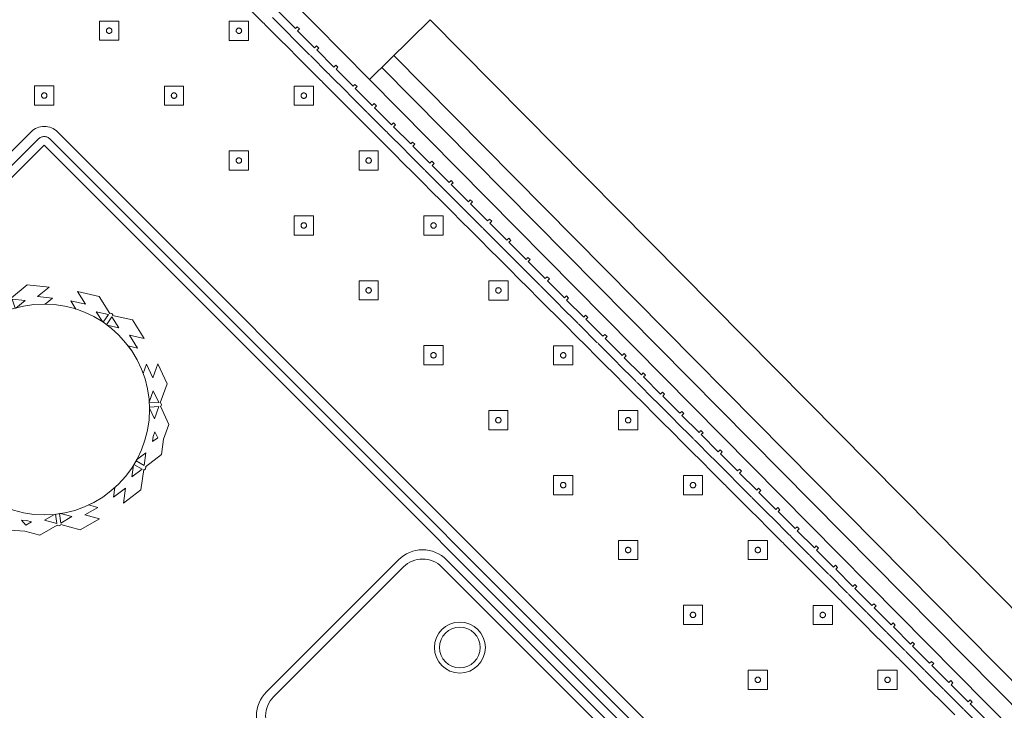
# Model space of a CAD drawing. Header units: metres. Extents: x 2232.4 to 2275.2, y 411.9 to 437.5.
# Tile 8 of 16: x 2244.5 to 2247.3, y 434.3 to 436.3. Entities that reach past the tile are written whole.
import ezdxf

# ---------------------------------------------------------------- set-up
doc = ezdxf.new("R2010")
doc.units = ezdxf.units.M
doc.layers.add('DOOR', color=5, linetype='Continuous')
doc.layers.add('WALL NEW', color=40, linetype='Continuous')
for name, color, linetype, lineweight in [('NC_N1_BANQUETTES', 7, 'Continuous', 13), ('NC_N1_PLANTS', 7, 'Continuous', 13), ('NC_N1_TABLES', 7, 'Continuous', 13)]:
    doc.layers.add(name, color=color, linetype=linetype, lineweight=lineweight)

# ---------------------------------------------------------------- blocks, each defined once
blk = doc.blocks.new('RP_MODERN_EXTENDED_TRIANGLE_L')
at = {"color": 0, "linetype": 'Continuous', "lineweight": -2}
for points in [[(0.035, 1.009), (0.035, 1.08), (0.027, 1.08), (0.027, 1.089), (0.035, 1.089), (0.035, 1.16), (0.027, 1.16), (0.027, 1.169), (0.035, 1.169), (0.035, 1.24), (0.027, 1.24), (0.027, 1.249), (0.035, 1.249), (0.035, 1.32), (0.027, 1.32), (0.027, 1.329), (0.035, 1.329), (0.035, 1.4), (0.027, 1.4), (0.027, 1.409), (0.035, 1.409), (0.035, 1.48), (0.027, 1.48), (0.027, 1.489), (0.035, 1.489), (0.035, 1.56), (0.027, 1.56), (0.027, 1.569), (0.035, 1.569), (0.035, 1.64), (0.027, 1.64), (0.027, 1.649), (0.035, 1.649), (0.035, 1.72), (0.027, 1.72), (0.027, 1.729), (0.035, 1.729), (0.035, 1.8), (0.027, 1.8), (0.027, 1.809), (0.035, 1.809), (0.035, 1.88), (0.027, 1.88), (0.027, 1.889), (0.035, 1.889), (0.035, 1.96), (0.027, 1.96), (0.027, 1.969), (0.035, 1.969), (0.035, 2.04), (0.027, 2.04), (0.027, 2.049), (0.035, 2.049), (0.035, 2.12), (0.027, 2.12), (0.027, 2.129), (0.035, 2.129), (0.035, 2.2), (0.027, 2.2), (0.027, 2.209), (0.035, 2.209), (0.035, 2.28), (0.027, 2.28), (0.027, 2.289), (0.035, 2.289), (0.035, 2.36), (0.027, 2.36), (0.027, 2.369), (0.035, 2.369), (0.035, 2.44), (0.027, 2.44), (0.027, 2.449), (0.035, 2.449), (0.035, 2.52), (0.027, 2.52), (0.027, 2.529), (0.035, 2.529), (0.035, 2.6), (0.027, 2.6), (0.027, 2.609), (0.035, 2.609), (0.035, 2.68), (0.027, 2.68), (0.027, 2.689), (0.035, 2.689), (0.035, 2.76), (0.027, 2.76), (0.027, 2.769), (0.035, 2.769), (0.035, 2.84), (0.027, 2.84), (0.027, 2.849), (0.035, 2.849), (0.035, 2.92), (0.027, 2.92), (0.027, 2.929), (0.035, 2.929), (0.035, 3), (0.027, 3), (0.027, 3.009), (0.035, 3.009), (0.035, 3.08), (0.027, 3.08), (0.027, 3.089), (0.035, 3.089), (0.035, 3.16), (0.027, 3.16), (0.027, 3.169), (0.035, 3.169), (0.035, 3.24), (0.027, 3.24), (0.027, 3.249), (0.035, 3.249), (0.035, 3.32), (0.027, 3.32), (0.027, 3.329), (0.035, 3.329), (0.035, 3.4), (0.027, 3.4), (0.027, 3.409), (0.035, 3.409), (0.035, 3.48), (0.027, 3.48), (0.027, 3.489), (0.035, 3.489), (0.035, 3.56), (0.027, 3.56), (0.027, 3.569), (0.035, 3.569), (0.035, 3.64), (0.027, 3.64), (0.027, 3.649), (0.035, 3.649), (0.035, 3.72), (0.027, 3.72), (0.027, 3.729), (0.035, 3.729), (0.035, 3.8), (0.027, 3.8), (0.027, 3.809), (0.035, 3.809), (0.035, 3.88), (0.027, 3.88), (0.027, 3.889), (0.035, 3.889), (0.035, 3.96)], [(0.8, 4.1), (0.8, 0.8), (4.1, 0.8)], [(0.06, 1.009), (0.06, 1.08), (0.0599, 1.0825), (0.0596, 1.0845), (0.0599, 1.0865), (0.06, 1.089), (0.06, 1.16), (0.0599, 1.1625), (0.0596, 1.1645), (0.0599, 1.1665), (0.06, 1.169), (0.06, 1.24), (0.0599, 1.2425), (0.0596, 1.2445), (0.0599, 1.2465), (0.06, 1.249), (0.06, 1.32), (0.0599, 1.3225), (0.0596, 1.3245), (0.0599, 1.3265), (0.06, 1.329), (0.06, 1.4), (0.0599, 1.4025), (0.0596, 1.4045), (0.0599, 1.4065), (0.06, 1.409), (0.06, 1.48), (0.0599, 1.4825), (0.0596, 1.4845), (0.0599, 1.4865), (0.06, 1.489), (0.06, 1.56), (0.0599, 1.5625), (0.0596, 1.5645), (0.0599, 1.5665), (0.06, 1.569), (0.06, 1.64), (0.0599, 1.6425), (0.0596, 1.6445), (0.0599, 1.6465), (0.06, 1.649), (0.06, 1.72), (0.0599, 1.7225), (0.0596, 1.7245), (0.0599, 1.7265), (0.06, 1.729), (0.06, 1.8), (0.0599, 1.8025), (0.0596, 1.8045), (0.0599, 1.8065), (0.06, 1.809), (0.06, 1.88), (0.0599, 1.8825), (0.0596, 1.8845), (0.0599, 1.8865), (0.06, 1.889), (0.06, 1.96), (0.0599, 1.9625), (0.0596, 1.9645), (0.0599, 1.9665), (0.06, 1.969), (0.06, 2.04), (0.0599, 2.0425), (0.0596, 2.0445), (0.0599, 2.0465), (0.06, 2.049), (0.06, 2.12), (0.0599, 2.1225), (0.0596, 2.1245), (0.0599, 2.1265), (0.06, 2.129), (0.06, 2.2), (0.0599, 2.2025), (0.0596, 2.2045), (0.0599, 2.2065), (0.06, 2.209), (0.06, 2.28), (0.0599, 2.2825), (0.0596, 2.2845), (0.0599, 2.2865), (0.06, 2.289), (0.06, 2.36), (0.0599, 2.3625), (0.0596, 2.3645), (0.0599, 2.3665), (0.06, 2.369), (0.06, 2.44), (0.0599, 2.4425), (0.0596, 2.4445), (0.0599, 2.4465), (0.06, 2.449), (0.06, 2.52), (0.0599, 2.5225), (0.0596, 2.5245), (0.0599, 2.5265), (0.06, 2.529), (0.06, 2.6), (0.0599, 2.6025), (0.0596, 2.6045), (0.0599, 2.6065), (0.06, 2.609), (0.06, 2.68), (0.0599, 2.6825), (0.0596, 2.6845), (0.0599, 2.6865), (0.06, 2.689), (0.06, 2.76), (0.0599, 2.7625), (0.0596, 2.7645), (0.0599, 2.7665), (0.06, 2.769), (0.06, 2.84), (0.0599, 2.8425), (0.0596, 2.8445), (0.0599, 2.8465), (0.06, 2.849), (0.06, 2.92), (0.0599, 2.9225), (0.0596, 2.9245), (0.0599, 2.9265), (0.06, 2.929), (0.06, 3), (0.0599, 3.0025), (0.0596, 3.0045), (0.0599, 3.0065), (0.06, 3.009), (0.06, 3.08), (0.0599, 3.0825), (0.0596, 3.0845), (0.0599, 3.0865), (0.06, 3.089), (0.06, 3.16), (0.0599, 3.1625), (0.0596, 3.1645), (0.0599, 3.1665), (0.06, 3.169), (0.06, 3.24), (0.0599, 3.2425), (0.0596, 3.2445), (0.0599, 3.2465), (0.06, 3.249), (0.06, 3.32), (0.0599, 3.3225), (0.0596, 3.3245), (0.0599, 3.3265), (0.06, 3.329), (0.06, 3.4), (0.0599, 3.4025), (0.0596, 3.4045), (0.0599, 3.4065), (0.06, 3.409), (0.06, 3.48), (0.0599, 3.4825), (0.0596, 3.4845), (0.0599, 3.4865), (0.06, 3.489), (0.06, 3.56), (0.0599, 3.5625), (0.0596, 3.5645), (0.0599, 3.5665), (0.06, 3.569), (0.06, 3.64), (0.0599, 3.6425), (0.0596, 3.6445), (0.0599, 3.6465), (0.06, 3.649), (0.06, 3.72), (0.0599, 3.7225), (0.0596, 3.7245), (0.0599, 3.7265), (0.06, 3.729), (0.06, 3.8), (0.0599, 3.8025), (0.0596, 3.8045), (0.0599, 3.8065), (0.06, 3.809), (0.06, 3.88), (0.0599, 3.8825), (0.0596, 3.8845), (0.0599, 3.8865), (0.06, 3.889), (0.06, 3.96)], [(0.775, 4.1), (0.775, 0.8), (0.7751, 0.7975), (0.7755, 0.7951), (0.7761, 0.7927), (0.7769, 0.7904), (0.778, 0.7882), (0.7792, 0.7861), (0.7807, 0.7841), (0.7823, 0.7823), (0.7841, 0.7807), (0.7861, 0.7792), (0.7882, 0.778), (0.7904, 0.7769), (0.7927, 0.7761), (0.7951, 0.7755), (0.7975, 0.7751), (0.8, 0.775), (4.1, 0.775)], [(0.09, 0.929), (0.09, 1), (0.0898, 1.0045), (0.09, 1.009), (0.09, 1.08), (0.0898, 1.0845), (0.09, 1.089), (0.09, 1.16), (0.0898, 1.1645), (0.09, 1.169), (0.09, 1.24), (0.0898, 1.2445), (0.09, 1.249), (0.09, 1.32), (0.0898, 1.3245), (0.09, 1.329), (0.09, 1.4), (0.0898, 1.4045), (0.09, 1.409), (0.09, 1.48), (0.0898, 1.4845), (0.09, 1.489), (0.09, 1.56), (0.0898, 1.5645), (0.09, 1.569), (0.09, 1.64), (0.0898, 1.6445), (0.09, 1.649), (0.09, 1.72), (0.0898, 1.7245), (0.09, 1.729), (0.09, 1.8), (0.0898, 1.8045), (0.09, 1.809), (0.09, 1.88), (0.0898, 1.8845), (0.09, 1.889), (0.09, 1.96), (0.0898, 1.9645), (0.09, 1.969), (0.09, 2.04), (0.0898, 2.0445), (0.09, 2.049), (0.09, 2.12), (0.0898, 2.1245), (0.09, 2.129), (0.09, 2.2), (0.0898, 2.2045), (0.09, 2.209), (0.09, 2.28), (0.0898, 2.2845), (0.09, 2.289), (0.09, 2.36), (0.0898, 2.3645), (0.09, 2.369), (0.09, 2.44), (0.0898, 2.4445), (0.09, 2.449), (0.09, 2.52), (0.0898, 2.5245), (0.09, 2.529), (0.09, 2.6), (0.0898, 2.6045), (0.09, 2.609), (0.09, 2.68), (0.0898, 2.6845), (0.09, 2.689), (0.09, 2.76), (0.0898, 2.7645), (0.09, 2.769), (0.09, 2.84), (0.0898, 2.8445), (0.09, 2.849), (0.09, 2.92), (0.0898, 2.9245), (0.09, 2.929), (0.09, 3), (0.0898, 3.0045), (0.09, 3.009), (0.09, 3.08), (0.0898, 3.0845), (0.09, 3.089), (0.09, 3.16), (0.0898, 3.1645), (0.09, 3.169), (0.09, 3.24), (0.0898, 3.2445), (0.09, 3.249), (0.09, 3.32), (0.0898, 3.3245), (0.09, 3.329), (0.09, 3.4), (0.0898, 3.4045), (0.09, 3.409), (0.09, 3.48), (0.0898, 3.4845), (0.09, 3.489), (0.09, 3.56), (0.0898, 3.5645), (0.09, 3.569), (0.09, 3.64), (0.0898, 3.6445), (0.09, 3.649), (0.09, 3.72), (0.0898, 3.7245), (0.09, 3.729), (0.09, 3.8), (0.0898, 3.8045), (0.09, 3.809), (0.09, 3.88)], [(0.745, 4.1), (0.745, 0.8), (0.7453, 0.7946), (0.7461, 0.7893), (0.7474, 0.784), (0.7492, 0.779), (0.7515, 0.7741), (0.7543, 0.7694), (0.7575, 0.7651), (0.7611, 0.7611), (0.7651, 0.7575), (0.7694, 0.7543), (0.7741, 0.7515), (0.779, 0.7492), (0.784, 0.7474), (0.7893, 0.7461), (0.7946, 0.7453), (0.8, 0.745), (4.1, 0.745)]]:
    blk.add_lwpolyline(points, dxfattribs=at)
for points in [[(0.157, 3.627), (0.197, 3.667), (0.157, 3.707), (0.117, 3.667)], [(0.165, 3.667), (0.165, 3.6662), (0.1648, 3.6654), (0.1647, 3.6647), (0.1644, 3.6639), (0.1641, 3.6632), (0.1637, 3.6626), (0.1632, 3.6619), (0.1627, 3.6613), (0.1621, 3.6608), (0.1614, 3.6603), (0.1608, 3.6599), (0.1601, 3.6596), (0.1593, 3.6593), (0.1586, 3.6592), (0.1578, 3.659), (0.157, 3.659), (0.1562, 3.659), (0.1554, 3.6592), (0.1547, 3.6593), (0.1539, 3.6596), (0.1532, 3.6599), (0.1526, 3.6603), (0.1519, 3.6608), (0.1513, 3.6613), (0.1508, 3.6619), (0.1503, 3.6626), (0.1499, 3.6632), (0.1496, 3.6639), (0.1493, 3.6647), (0.1492, 3.6654), (0.149, 3.6662), (0.149, 3.667), (0.149, 3.6678), (0.1492, 3.6686), (0.1493, 3.6693), (0.1496, 3.6701), (0.1499, 3.6708), (0.1503, 3.6714), (0.1508, 3.6721), (0.1513, 3.6727), (0.1519, 3.6732), (0.1526, 3.6737), (0.1532, 3.6741), (0.1539, 3.6744), (0.1547, 3.6747), (0.1554, 3.6748), (0.1562, 3.675), (0.157, 3.675), (0.1578, 3.675), (0.1586, 3.6748), (0.1593, 3.6747), (0.1601, 3.6744), (0.1608, 3.6741), (0.1614, 3.6737), (0.1621, 3.6732), (0.1627, 3.6727), (0.1632, 3.6721), (0.1637, 3.6714), (0.1641, 3.6708), (0.1644, 3.6701), (0.1647, 3.6693), (0.1648, 3.6686), (0.165, 3.6678)], [(0.157, 3.357), (0.197, 3.397), (0.157, 3.437), (0.117, 3.397)], [(0.427, 3.357), (0.467, 3.397), (0.427, 3.437), (0.387, 3.397)], [(0.165, 3.397), (0.165, 3.3962), (0.1648, 3.3954), (0.1647, 3.3947), (0.1644, 3.3939), (0.1641, 3.3932), (0.1637, 3.3926), (0.1632, 3.3919), (0.1627, 3.3913), (0.1621, 3.3908), (0.1614, 3.3903), (0.1608, 3.3899), (0.1601, 3.3896), (0.1593, 3.3893), (0.1586, 3.3892), (0.1578, 3.389), (0.157, 3.389), (0.1562, 3.389), (0.1554, 3.3892), (0.1547, 3.3893), (0.1539, 3.3896), (0.1532, 3.3899), (0.1526, 3.3903), (0.1519, 3.3908), (0.1513, 3.3913), (0.1508, 3.3919), (0.1503, 3.3926), (0.1499, 3.3932), (0.1496, 3.3939), (0.1493, 3.3947), (0.1492, 3.3954), (0.149, 3.3962), (0.149, 3.397), (0.149, 3.3978), (0.1492, 3.3986), (0.1493, 3.3993), (0.1496, 3.4001), (0.1499, 3.4008), (0.1503, 3.4014), (0.1508, 3.4021), (0.1513, 3.4027), (0.1519, 3.4032), (0.1526, 3.4037), (0.1532, 3.4041), (0.1539, 3.4044), (0.1547, 3.4047), (0.1554, 3.4048), (0.1562, 3.405), (0.157, 3.405), (0.1578, 3.405), (0.1586, 3.4048), (0.1593, 3.4047), (0.1601, 3.4044), (0.1608, 3.4041), (0.1614, 3.4037), (0.1621, 3.4032), (0.1627, 3.4027), (0.1632, 3.4021), (0.1637, 3.4014), (0.1641, 3.4008), (0.1644, 3.4001), (0.1647, 3.3993), (0.1648, 3.3986), (0.165, 3.3978)], [(0.435, 3.397), (0.435, 3.3962), (0.4348, 3.3954), (0.4347, 3.3947), (0.4344, 3.3939), (0.4341, 3.3932), (0.4337, 3.3926), (0.4332, 3.3919), (0.4327, 3.3913), (0.4321, 3.3908), (0.4314, 3.3903), (0.4308, 3.3899), (0.4301, 3.3896), (0.4293, 3.3893), (0.4286, 3.3892), (0.4278, 3.389), (0.427, 3.389), (0.4262, 3.389), (0.4254, 3.3892), (0.4247, 3.3893), (0.4239, 3.3896), (0.4232, 3.3899), (0.4226, 3.3903), (0.4219, 3.3908), (0.4213, 3.3913), (0.4208, 3.3919), (0.4203, 3.3926), (0.4199, 3.3932), (0.4196, 3.3939), (0.4193, 3.3947), (0.4192, 3.3954), (0.419, 3.3962), (0.419, 3.397), (0.419, 3.3978), (0.4192, 3.3986), (0.4193, 3.3993), (0.4196, 3.4001), (0.4199, 3.4008), (0.4203, 3.4014), (0.4208, 3.4021), (0.4213, 3.4027), (0.4219, 3.4032), (0.4226, 3.4037), (0.4232, 3.4041), (0.4239, 3.4044), (0.4247, 3.4047), (0.4254, 3.4048), (0.4262, 3.405), (0.427, 3.405), (0.4278, 3.405), (0.4286, 3.4048), (0.4293, 3.4047), (0.4301, 3.4044), (0.4308, 3.4041), (0.4314, 3.4037), (0.4321, 3.4032), (0.4327, 3.4027), (0.4332, 3.4021), (0.4337, 3.4014), (0.4341, 3.4008), (0.4344, 3.4001), (0.4347, 3.3993), (0.4348, 3.3986), (0.435, 3.3978)], [(0.157, 3.087), (0.197, 3.127), (0.157, 3.167), (0.117, 3.127)], [(0.427, 3.087), (0.467, 3.127), (0.427, 3.167), (0.387, 3.127)], [(0.165, 3.127), (0.165, 3.1262), (0.1648, 3.1254), (0.1647, 3.1247), (0.1644, 3.1239), (0.1641, 3.1232), (0.1637, 3.1226), (0.1632, 3.1219), (0.1627, 3.1213), (0.1621, 3.1208), (0.1614, 3.1203), (0.1608, 3.1199), (0.1601, 3.1196), (0.1593, 3.1193), (0.1586, 3.1192), (0.1578, 3.119), (0.157, 3.119), (0.1562, 3.119), (0.1554, 3.1192), (0.1547, 3.1193), (0.1539, 3.1196), (0.1532, 3.1199), (0.1526, 3.1203), (0.1519, 3.1208), (0.1513, 3.1213), (0.1508, 3.1219), (0.1503, 3.1226), (0.1499, 3.1232), (0.1496, 3.1239), (0.1493, 3.1247), (0.1492, 3.1254), (0.149, 3.1262), (0.149, 3.127), (0.149, 3.1278), (0.1492, 3.1286), (0.1493, 3.1293), (0.1496, 3.1301), (0.1499, 3.1308), (0.1503, 3.1314), (0.1508, 3.1321), (0.1513, 3.1327), (0.1519, 3.1332), (0.1526, 3.1337), (0.1532, 3.1341), (0.1539, 3.1344), (0.1547, 3.1347), (0.1554, 3.1348), (0.1562, 3.135), (0.157, 3.135), (0.1578, 3.135), (0.1586, 3.1348), (0.1593, 3.1347), (0.1601, 3.1344), (0.1608, 3.1341), (0.1614, 3.1337), (0.1621, 3.1332), (0.1627, 3.1327), (0.1632, 3.1321), (0.1637, 3.1314), (0.1641, 3.1308), (0.1644, 3.1301), (0.1647, 3.1293), (0.1648, 3.1286), (0.165, 3.1278)], [(0.435, 3.127), (0.435, 3.1262), (0.4348, 3.1254), (0.4347, 3.1247), (0.4344, 3.1239), (0.4341, 3.1232), (0.4337, 3.1226), (0.4332, 3.1219), (0.4327, 3.1213), (0.4321, 3.1208), (0.4314, 3.1203), (0.4308, 3.1199), (0.4301, 3.1196), (0.4293, 3.1193), (0.4286, 3.1192), (0.4278, 3.119), (0.427, 3.119), (0.4262, 3.119), (0.4254, 3.1192), (0.4247, 3.1193), (0.4239, 3.1196), (0.4232, 3.1199), (0.4226, 3.1203), (0.4219, 3.1208), (0.4213, 3.1213), (0.4208, 3.1219), (0.4203, 3.1226), (0.4199, 3.1232), (0.4196, 3.1239), (0.4193, 3.1247), (0.4192, 3.1254), (0.419, 3.1262), (0.419, 3.127), (0.419, 3.1278), (0.4192, 3.1286), (0.4193, 3.1293), (0.4196, 3.1301), (0.4199, 3.1308), (0.4203, 3.1314), (0.4208, 3.1321), (0.4213, 3.1327), (0.4219, 3.1332), (0.4226, 3.1337), (0.4232, 3.1341), (0.4239, 3.1344), (0.4247, 3.1347), (0.4254, 3.1348), (0.4262, 3.135), (0.427, 3.135), (0.4278, 3.135), (0.4286, 3.1348), (0.4293, 3.1347), (0.4301, 3.1344), (0.4308, 3.1341), (0.4314, 3.1337), (0.4321, 3.1332), (0.4327, 3.1327), (0.4332, 3.1321), (0.4337, 3.1314), (0.4341, 3.1308), (0.4344, 3.1301), (0.4347, 3.1293), (0.4348, 3.1286), (0.435, 3.1278)], [(0.157, 2.817), (0.197, 2.857), (0.157, 2.897), (0.117, 2.857)], [(0.427, 2.817), (0.467, 2.857), (0.427, 2.897), (0.387, 2.857)], [(0.165, 2.857), (0.165, 2.8562), (0.1648, 2.8554), (0.1647, 2.8547), (0.1644, 2.8539), (0.1641, 2.8532), (0.1637, 2.8526), (0.1632, 2.8519), (0.1627, 2.8513), (0.1621, 2.8508), (0.1614, 2.8503), (0.1608, 2.8499), (0.1601, 2.8496), (0.1593, 2.8493), (0.1586, 2.8492), (0.1578, 2.849), (0.157, 2.849), (0.1562, 2.849), (0.1554, 2.8492), (0.1547, 2.8493), (0.1539, 2.8496), (0.1532, 2.8499), (0.1526, 2.8503), (0.1519, 2.8508), (0.1513, 2.8513), (0.1508, 2.8519), (0.1503, 2.8526), (0.1499, 2.8532), (0.1496, 2.8539), (0.1493, 2.8547), (0.1492, 2.8554), (0.149, 2.8562), (0.149, 2.857), (0.149, 2.8578), (0.1492, 2.8586), (0.1493, 2.8593), (0.1496, 2.8601), (0.1499, 2.8608), (0.1503, 2.8614), (0.1508, 2.8621), (0.1513, 2.8627), (0.1519, 2.8632), (0.1526, 2.8637), (0.1532, 2.8641), (0.1539, 2.8644), (0.1547, 2.8647), (0.1554, 2.8648), (0.1562, 2.865), (0.157, 2.865), (0.1578, 2.865), (0.1586, 2.8648), (0.1593, 2.8647), (0.1601, 2.8644), (0.1608, 2.8641), (0.1614, 2.8637), (0.1621, 2.8632), (0.1627, 2.8627), (0.1632, 2.8621), (0.1637, 2.8614), (0.1641, 2.8608), (0.1644, 2.8601), (0.1647, 2.8593), (0.1648, 2.8586), (0.165, 2.8578)], [(0.435, 2.857), (0.435, 2.8562), (0.4348, 2.8554), (0.4347, 2.8547), (0.4344, 2.8539), (0.4341, 2.8532), (0.4337, 2.8526), (0.4332, 2.8519), (0.4327, 2.8513), (0.4321, 2.8508), (0.4314, 2.8503), (0.4308, 2.8499), (0.4301, 2.8496), (0.4293, 2.8493), (0.4286, 2.8492), (0.4278, 2.849), (0.427, 2.849), (0.4262, 2.849), (0.4254, 2.8492), (0.4247, 2.8493), (0.4239, 2.8496), (0.4232, 2.8499), (0.4226, 2.8503), (0.4219, 2.8508), (0.4213, 2.8513), (0.4208, 2.8519), (0.4203, 2.8526), (0.4199, 2.8532), (0.4196, 2.8539), (0.4193, 2.8547), (0.4192, 2.8554), (0.419, 2.8562), (0.419, 2.857), (0.419, 2.8578), (0.4192, 2.8586), (0.4193, 2.8593), (0.4196, 2.8601), (0.4199, 2.8608), (0.4203, 2.8614), (0.4208, 2.8621), (0.4213, 2.8627), (0.4219, 2.8632), (0.4226, 2.8637), (0.4232, 2.8641), (0.4239, 2.8644), (0.4247, 2.8647), (0.4254, 2.8648), (0.4262, 2.865), (0.427, 2.865), (0.4278, 2.865), (0.4286, 2.8648), (0.4293, 2.8647), (0.4301, 2.8644), (0.4308, 2.8641), (0.4314, 2.8637), (0.4321, 2.8632), (0.4327, 2.8627), (0.4332, 2.8621), (0.4337, 2.8614), (0.4341, 2.8608), (0.4344, 2.8601), (0.4347, 2.8593), (0.4348, 2.8586), (0.435, 2.8578)], [(0.157, 2.547), (0.197, 2.587), (0.157, 2.627), (0.117, 2.587)], [(0.427, 2.547), (0.467, 2.587), (0.427, 2.627), (0.387, 2.587)], [(0.165, 2.587), (0.165, 2.5862), (0.1648, 2.5854), (0.1647, 2.5847), (0.1644, 2.5839), (0.1641, 2.5832), (0.1637, 2.5826), (0.1632, 2.5819), (0.1627, 2.5813), (0.1621, 2.5808), (0.1614, 2.5803), (0.1608, 2.5799), (0.1601, 2.5796), (0.1593, 2.5793), (0.1586, 2.5792), (0.1578, 2.579), (0.157, 2.579), (0.1562, 2.579), (0.1554, 2.5792), (0.1547, 2.5793), (0.1539, 2.5796), (0.1532, 2.5799), (0.1526, 2.5803), (0.1519, 2.5808), (0.1513, 2.5813), (0.1508, 2.5819), (0.1503, 2.5826), (0.1499, 2.5832), (0.1496, 2.5839), (0.1493, 2.5847), (0.1492, 2.5854), (0.149, 2.5862), (0.149, 2.587), (0.149, 2.5878), (0.1492, 2.5886), (0.1493, 2.5893), (0.1496, 2.5901), (0.1499, 2.5908), (0.1503, 2.5914), (0.1508, 2.5921), (0.1513, 2.5927), (0.1519, 2.5932), (0.1526, 2.5937), (0.1532, 2.5941), (0.1539, 2.5944), (0.1547, 2.5947), (0.1554, 2.5948), (0.1562, 2.595), (0.157, 2.595), (0.1578, 2.595), (0.1586, 2.5948), (0.1593, 2.5947), (0.1601, 2.5944), (0.1608, 2.5941), (0.1614, 2.5937), (0.1621, 2.5932), (0.1627, 2.5927), (0.1632, 2.5921), (0.1637, 2.5914), (0.1641, 2.5908), (0.1644, 2.5901), (0.1647, 2.5893), (0.1648, 2.5886), (0.165, 2.5878)], [(0.435, 2.587), (0.435, 2.5862), (0.4348, 2.5854), (0.4347, 2.5847), (0.4344, 2.5839), (0.4341, 2.5832), (0.4337, 2.5826), (0.4332, 2.5819), (0.4327, 2.5813), (0.4321, 2.5808), (0.4314, 2.5803), (0.4308, 2.5799), (0.4301, 2.5796), (0.4293, 2.5793), (0.4286, 2.5792), (0.4278, 2.579), (0.427, 2.579), (0.4262, 2.579), (0.4254, 2.5792), (0.4247, 2.5793), (0.4239, 2.5796), (0.4232, 2.5799), (0.4226, 2.5803), (0.4219, 2.5808), (0.4213, 2.5813), (0.4208, 2.5819), (0.4203, 2.5826), (0.4199, 2.5832), (0.4196, 2.5839), (0.4193, 2.5847), (0.4192, 2.5854), (0.419, 2.5862), (0.419, 2.587), (0.419, 2.5878), (0.4192, 2.5886), (0.4193, 2.5893), (0.4196, 2.5901), (0.4199, 2.5908), (0.4203, 2.5914), (0.4208, 2.5921), (0.4213, 2.5927), (0.4219, 2.5932), (0.4226, 2.5937), (0.4232, 2.5941), (0.4239, 2.5944), (0.4247, 2.5947), (0.4254, 2.5948), (0.4262, 2.595), (0.427, 2.595), (0.4278, 2.595), (0.4286, 2.5948), (0.4293, 2.5947), (0.4301, 2.5944), (0.4308, 2.5941), (0.4314, 2.5937), (0.4321, 2.5932), (0.4327, 2.5927), (0.4332, 2.5921), (0.4337, 2.5914), (0.4341, 2.5908), (0.4344, 2.5901), (0.4347, 2.5893), (0.4348, 2.5886), (0.435, 2.5878)], [(0.157, 2.277), (0.197, 2.317), (0.157, 2.357), (0.117, 2.317)], [(0.427, 2.277), (0.467, 2.317), (0.427, 2.357), (0.387, 2.317)], [(0.165, 2.317), (0.165, 2.3162), (0.1648, 2.3154), (0.1647, 2.3147), (0.1644, 2.3139), (0.1641, 2.3132), (0.1637, 2.3126), (0.1632, 2.3119), (0.1627, 2.3113), (0.1621, 2.3108), (0.1614, 2.3103), (0.1608, 2.3099), (0.1601, 2.3096), (0.1593, 2.3093), (0.1586, 2.3092), (0.1578, 2.309), (0.157, 2.309), (0.1562, 2.309), (0.1554, 2.3092), (0.1547, 2.3093), (0.1539, 2.3096), (0.1532, 2.3099), (0.1526, 2.3103), (0.1519, 2.3108), (0.1513, 2.3113), (0.1508, 2.3119), (0.1503, 2.3126), (0.1499, 2.3132), (0.1496, 2.3139), (0.1493, 2.3147), (0.1492, 2.3154), (0.149, 2.3162), (0.149, 2.317), (0.149, 2.3178), (0.1492, 2.3186), (0.1493, 2.3193), (0.1496, 2.3201), (0.1499, 2.3208), (0.1503, 2.3214), (0.1508, 2.3221), (0.1513, 2.3227), (0.1519, 2.3232), (0.1526, 2.3237), (0.1532, 2.3241), (0.1539, 2.3244), (0.1547, 2.3247), (0.1554, 2.3248), (0.1562, 2.325), (0.157, 2.325), (0.1578, 2.325), (0.1586, 2.3248), (0.1593, 2.3247), (0.1601, 2.3244), (0.1608, 2.3241), (0.1614, 2.3237), (0.1621, 2.3232), (0.1627, 2.3227), (0.1632, 2.3221), (0.1637, 2.3214), (0.1641, 2.3208), (0.1644, 2.3201), (0.1647, 2.3193), (0.1648, 2.3186), (0.165, 2.3178)], [(0.435, 2.317), (0.435, 2.3162), (0.4348, 2.3154), (0.4347, 2.3147), (0.4344, 2.3139), (0.4341, 2.3132), (0.4337, 2.3126), (0.4332, 2.3119), (0.4327, 2.3113), (0.4321, 2.3108), (0.4314, 2.3103), (0.4308, 2.3099), (0.4301, 2.3096), (0.4293, 2.3093), (0.4286, 2.3092), (0.4278, 2.309), (0.427, 2.309), (0.4262, 2.309), (0.4254, 2.3092), (0.4247, 2.3093), (0.4239, 2.3096), (0.4232, 2.3099), (0.4226, 2.3103), (0.4219, 2.3108), (0.4213, 2.3113), (0.4208, 2.3119), (0.4203, 2.3126), (0.4199, 2.3132), (0.4196, 2.3139), (0.4193, 2.3147), (0.4192, 2.3154), (0.419, 2.3162), (0.419, 2.317), (0.419, 2.3178), (0.4192, 2.3186), (0.4193, 2.3193), (0.4196, 2.3201), (0.4199, 2.3208), (0.4203, 2.3214), (0.4208, 2.3221), (0.4213, 2.3227), (0.4219, 2.3232), (0.4226, 2.3237), (0.4232, 2.3241), (0.4239, 2.3244), (0.4247, 2.3247), (0.4254, 2.3248), (0.4262, 2.325), (0.427, 2.325), (0.4278, 2.325), (0.4286, 2.3248), (0.4293, 2.3247), (0.4301, 2.3244), (0.4308, 2.3241), (0.4314, 2.3237), (0.4321, 2.3232), (0.4327, 2.3227), (0.4332, 2.3221), (0.4337, 2.3214), (0.4341, 2.3208), (0.4344, 2.3201), (0.4347, 2.3193), (0.4348, 2.3186), (0.435, 2.3178)], [(0.157, 2.007), (0.197, 2.047), (0.157, 2.087), (0.117, 2.047)], [(0.427, 2.007), (0.467, 2.047), (0.427, 2.087), (0.387, 2.047)], [(0.165, 2.047), (0.165, 2.0462), (0.1648, 2.0454), (0.1647, 2.0447), (0.1644, 2.0439), (0.1641, 2.0432), (0.1637, 2.0426), (0.1632, 2.0419), (0.1627, 2.0413), (0.1621, 2.0408), (0.1614, 2.0403), (0.1608, 2.0399), (0.1601, 2.0396), (0.1593, 2.0393), (0.1586, 2.0392), (0.1578, 2.039), (0.157, 2.039), (0.1562, 2.039), (0.1554, 2.0392), (0.1547, 2.0393), (0.1539, 2.0396), (0.1532, 2.0399), (0.1526, 2.0403), (0.1519, 2.0408), (0.1513, 2.0413), (0.1508, 2.0419), (0.1503, 2.0426), (0.1499, 2.0432), (0.1496, 2.0439), (0.1493, 2.0447), (0.1492, 2.0454), (0.149, 2.0462), (0.149, 2.047), (0.149, 2.0478), (0.1492, 2.0486), (0.1493, 2.0493), (0.1496, 2.0501), (0.1499, 2.0508), (0.1503, 2.0514), (0.1508, 2.0521), (0.1513, 2.0527), (0.1519, 2.0532), (0.1526, 2.0537), (0.1532, 2.0541), (0.1539, 2.0544), (0.1547, 2.0547), (0.1554, 2.0548), (0.1562, 2.055), (0.157, 2.055), (0.1578, 2.055), (0.1586, 2.0548), (0.1593, 2.0547), (0.1601, 2.0544), (0.1608, 2.0541), (0.1614, 2.0537), (0.1621, 2.0532), (0.1627, 2.0527), (0.1632, 2.0521), (0.1637, 2.0514), (0.1641, 2.0508), (0.1644, 2.0501), (0.1647, 2.0493), (0.1648, 2.0486), (0.165, 2.0478)], [(0.435, 2.047), (0.435, 2.0462), (0.4348, 2.0454), (0.4347, 2.0447), (0.4344, 2.0439), (0.4341, 2.0432), (0.4337, 2.0426), (0.4332, 2.0419), (0.4327, 2.0413), (0.4321, 2.0408), (0.4314, 2.0403), (0.4308, 2.0399), (0.4301, 2.0396), (0.4293, 2.0393), (0.4286, 2.0392), (0.4278, 2.039), (0.427, 2.039), (0.4262, 2.039), (0.4254, 2.0392), (0.4247, 2.0393), (0.4239, 2.0396), (0.4232, 2.0399), (0.4226, 2.0403), (0.4219, 2.0408), (0.4213, 2.0413), (0.4208, 2.0419), (0.4203, 2.0426), (0.4199, 2.0432), (0.4196, 2.0439), (0.4193, 2.0447), (0.4192, 2.0454), (0.419, 2.0462), (0.419, 2.047), (0.419, 2.0478), (0.4192, 2.0486), (0.4193, 2.0493), (0.4196, 2.0501), (0.4199, 2.0508), (0.4203, 2.0514), (0.4208, 2.0521), (0.4213, 2.0527), (0.4219, 2.0532), (0.4226, 2.0537), (0.4232, 2.0541), (0.4239, 2.0544), (0.4247, 2.0547), (0.4254, 2.0548), (0.4262, 2.055), (0.427, 2.055), (0.4278, 2.055), (0.4286, 2.0548), (0.4293, 2.0547), (0.4301, 2.0544), (0.4308, 2.0541), (0.4314, 2.0537), (0.4321, 2.0532), (0.4327, 2.0527), (0.4332, 2.0521), (0.4337, 2.0514), (0.4341, 2.0508), (0.4344, 2.0501), (0.4347, 2.0493), (0.4348, 2.0486), (0.435, 2.0478)], [(0.157, 1.737), (0.197, 1.777), (0.157, 1.817), (0.117, 1.777)], [(0.427, 1.737), (0.467, 1.777), (0.427, 1.817), (0.387, 1.777)], [(0.165, 1.777), (0.165, 1.7762), (0.1648, 1.7754), (0.1647, 1.7747), (0.1644, 1.7739), (0.1641, 1.7732), (0.1637, 1.7726), (0.1632, 1.7719), (0.1627, 1.7713), (0.1621, 1.7708), (0.1614, 1.7703), (0.1608, 1.7699), (0.1601, 1.7696), (0.1593, 1.7693), (0.1586, 1.7692), (0.1578, 1.769), (0.157, 1.769), (0.1562, 1.769), (0.1554, 1.7692), (0.1547, 1.7693), (0.1539, 1.7696), (0.1532, 1.7699), (0.1526, 1.7703), (0.1519, 1.7708), (0.1513, 1.7713), (0.1508, 1.7719), (0.1503, 1.7726), (0.1499, 1.7732), (0.1496, 1.7739), (0.1493, 1.7747), (0.1492, 1.7754), (0.149, 1.7762), (0.149, 1.777), (0.149, 1.7778), (0.1492, 1.7786), (0.1493, 1.7793), (0.1496, 1.7801), (0.1499, 1.7808), (0.1503, 1.7814), (0.1508, 1.7821), (0.1513, 1.7827), (0.1519, 1.7832), (0.1526, 1.7837), (0.1532, 1.7841), (0.1539, 1.7844), (0.1547, 1.7847), (0.1554, 1.7848), (0.1562, 1.785), (0.157, 1.785), (0.1578, 1.785), (0.1586, 1.7848), (0.1593, 1.7847), (0.1601, 1.7844), (0.1608, 1.7841), (0.1614, 1.7837), (0.1621, 1.7832), (0.1627, 1.7827), (0.1632, 1.7821), (0.1637, 1.7814), (0.1641, 1.7808), (0.1644, 1.7801), (0.1647, 1.7793), (0.1648, 1.7786), (0.165, 1.7778)], [(0.435, 1.777), (0.435, 1.7762), (0.4348, 1.7754), (0.4347, 1.7747), (0.4344, 1.7739), (0.4341, 1.7732), (0.4337, 1.7726), (0.4332, 1.7719), (0.4327, 1.7713), (0.4321, 1.7708), (0.4314, 1.7703), (0.4308, 1.7699), (0.4301, 1.7696), (0.4293, 1.7693), (0.4286, 1.7692), (0.4278, 1.769), (0.427, 1.769), (0.4262, 1.769), (0.4254, 1.7692), (0.4247, 1.7693), (0.4239, 1.7696), (0.4232, 1.7699), (0.4226, 1.7703), (0.4219, 1.7708), (0.4213, 1.7713), (0.4208, 1.7719), (0.4203, 1.7726), (0.4199, 1.7732), (0.4196, 1.7739), (0.4193, 1.7747), (0.4192, 1.7754), (0.419, 1.7762), (0.419, 1.777), (0.419, 1.7778), (0.4192, 1.7786), (0.4193, 1.7793), (0.4196, 1.7801), (0.4199, 1.7808), (0.4203, 1.7814), (0.4208, 1.7821), (0.4213, 1.7827), (0.4219, 1.7832), (0.4226, 1.7837), (0.4232, 1.7841), (0.4239, 1.7844), (0.4247, 1.7847), (0.4254, 1.7848), (0.4262, 1.785), (0.427, 1.785), (0.4278, 1.785), (0.4286, 1.7848), (0.4293, 1.7847), (0.4301, 1.7844), (0.4308, 1.7841), (0.4314, 1.7837), (0.4321, 1.7832), (0.4327, 1.7827), (0.4332, 1.7821), (0.4337, 1.7814), (0.4341, 1.7808), (0.4344, 1.7801), (0.4347, 1.7793), (0.4348, 1.7786), (0.435, 1.7778)], [(0.157, 1.467), (0.197, 1.507), (0.157, 1.547), (0.117, 1.507)], [(0.427, 1.467), (0.467, 1.507), (0.427, 1.547), (0.387, 1.507)], [(0.165, 1.507), (0.165, 1.5062), (0.1648, 1.5054), (0.1647, 1.5047), (0.1644, 1.5039), (0.1641, 1.5032), (0.1637, 1.5026), (0.1632, 1.5019), (0.1627, 1.5013), (0.1621, 1.5008), (0.1614, 1.5003), (0.1608, 1.4999), (0.1601, 1.4996), (0.1593, 1.4993), (0.1586, 1.4992), (0.1578, 1.499), (0.157, 1.499), (0.1562, 1.499), (0.1554, 1.4992), (0.1547, 1.4993), (0.1539, 1.4996), (0.1532, 1.4999), (0.1526, 1.5003), (0.1519, 1.5008), (0.1513, 1.5013), (0.1508, 1.5019), (0.1503, 1.5026), (0.1499, 1.5032), (0.1496, 1.5039), (0.1493, 1.5047), (0.1492, 1.5054), (0.149, 1.5062), (0.149, 1.507), (0.149, 1.5078), (0.1492, 1.5086), (0.1493, 1.5093), (0.1496, 1.5101), (0.1499, 1.5108), (0.1503, 1.5114), (0.1508, 1.5121), (0.1513, 1.5127), (0.1519, 1.5132), (0.1526, 1.5137), (0.1532, 1.5141), (0.1539, 1.5144), (0.1547, 1.5147), (0.1554, 1.5148), (0.1562, 1.515), (0.157, 1.515), (0.1578, 1.515), (0.1586, 1.5148), (0.1593, 1.5147), (0.1601, 1.5144), (0.1608, 1.5141), (0.1614, 1.5137), (0.1621, 1.5132), (0.1627, 1.5127), (0.1632, 1.5121), (0.1637, 1.5114), (0.1641, 1.5108), (0.1644, 1.5101), (0.1647, 1.5093), (0.1648, 1.5086), (0.165, 1.5078)], [(0.435, 1.507), (0.435, 1.5062), (0.4348, 1.5054), (0.4347, 1.5047), (0.4344, 1.5039), (0.4341, 1.5032), (0.4337, 1.5026), (0.4332, 1.5019), (0.4327, 1.5013), (0.4321, 1.5008), (0.4314, 1.5003), (0.4308, 1.4999), (0.4301, 1.4996), (0.4293, 1.4993), (0.4286, 1.4992), (0.4278, 1.499), (0.427, 1.499), (0.4262, 1.499), (0.4254, 1.4992), (0.4247, 1.4993), (0.4239, 1.4996), (0.4232, 1.4999), (0.4226, 1.5003), (0.4219, 1.5008), (0.4213, 1.5013), (0.4208, 1.5019), (0.4203, 1.5026), (0.4199, 1.5032), (0.4196, 1.5039), (0.4193, 1.5047), (0.4192, 1.5054), (0.419, 1.5062), (0.419, 1.507), (0.419, 1.5078), (0.4192, 1.5086), (0.4193, 1.5093), (0.4196, 1.5101), (0.4199, 1.5108), (0.4203, 1.5114), (0.4208, 1.5121), (0.4213, 1.5127), (0.4219, 1.5132), (0.4226, 1.5137), (0.4232, 1.5141), (0.4239, 1.5144), (0.4247, 1.5147), (0.4254, 1.5148), (0.4262, 1.515), (0.427, 1.515), (0.4278, 1.515), (0.4286, 1.5148), (0.4293, 1.5147), (0.4301, 1.5144), (0.4308, 1.5141), (0.4314, 1.5137), (0.4321, 1.5132), (0.4327, 1.5127), (0.4332, 1.5121), (0.4337, 1.5114), (0.4341, 1.5108), (0.4344, 1.5101), (0.4347, 1.5093), (0.4348, 1.5086), (0.435, 1.5078)], [(0.157, 1.197), (0.197, 1.237), (0.157, 1.277), (0.117, 1.237)], [(0.427, 1.197), (0.467, 1.237), (0.427, 1.277), (0.387, 1.237)], [(0.165, 1.237), (0.165, 1.2362), (0.1648, 1.2354), (0.1647, 1.2347), (0.1644, 1.2339), (0.1641, 1.2332), (0.1637, 1.2326), (0.1632, 1.2319), (0.1627, 1.2313), (0.1621, 1.2308), (0.1614, 1.2303), (0.1608, 1.2299), (0.1601, 1.2296), (0.1593, 1.2293), (0.1586, 1.2292), (0.1578, 1.229), (0.157, 1.229), (0.1562, 1.229), (0.1554, 1.2292), (0.1547, 1.2293), (0.1539, 1.2296), (0.1532, 1.2299), (0.1526, 1.2303), (0.1519, 1.2308), (0.1513, 1.2313), (0.1508, 1.2319), (0.1503, 1.2326), (0.1499, 1.2332), (0.1496, 1.2339), (0.1493, 1.2347), (0.1492, 1.2354), (0.149, 1.2362), (0.149, 1.237), (0.149, 1.2378), (0.1492, 1.2386), (0.1493, 1.2393), (0.1496, 1.2401), (0.1499, 1.2408), (0.1503, 1.2414), (0.1508, 1.2421), (0.1513, 1.2427), (0.1519, 1.2432), (0.1526, 1.2437), (0.1532, 1.2441), (0.1539, 1.2444), (0.1547, 1.2447), (0.1554, 1.2448), (0.1562, 1.245), (0.157, 1.245), (0.1578, 1.245), (0.1586, 1.2448), (0.1593, 1.2447), (0.1601, 1.2444), (0.1608, 1.2441), (0.1614, 1.2437), (0.1621, 1.2432), (0.1627, 1.2427), (0.1632, 1.2421), (0.1637, 1.2414), (0.1641, 1.2408), (0.1644, 1.2401), (0.1647, 1.2393), (0.1648, 1.2386), (0.165, 1.2378)], [(0.435, 1.237), (0.435, 1.2362), (0.4348, 1.2354), (0.4347, 1.2347), (0.4344, 1.2339), (0.4341, 1.2332), (0.4337, 1.2326), (0.4332, 1.2319), (0.4327, 1.2313), (0.4321, 1.2308), (0.4314, 1.2303), (0.4308, 1.2299), (0.4301, 1.2296), (0.4293, 1.2293), (0.4286, 1.2292), (0.4278, 1.229), (0.427, 1.229), (0.4262, 1.229), (0.4254, 1.2292), (0.4247, 1.2293), (0.4239, 1.2296), (0.4232, 1.2299), (0.4226, 1.2303), (0.4219, 1.2308), (0.4213, 1.2313), (0.4208, 1.2319), (0.4203, 1.2326), (0.4199, 1.2332), (0.4196, 1.2339), (0.4193, 1.2347), (0.4192, 1.2354), (0.419, 1.2362), (0.419, 1.237), (0.419, 1.2378), (0.4192, 1.2386), (0.4193, 1.2393), (0.4196, 1.2401), (0.4199, 1.2408), (0.4203, 1.2414), (0.4208, 1.2421), (0.4213, 1.2427), (0.4219, 1.2432), (0.4226, 1.2437), (0.4232, 1.2441), (0.4239, 1.2444), (0.4247, 1.2447), (0.4254, 1.2448), (0.4262, 1.245), (0.427, 1.245), (0.4278, 1.245), (0.4286, 1.2448), (0.4293, 1.2447), (0.4301, 1.2444), (0.4308, 1.2441), (0.4314, 1.2437), (0.4321, 1.2432), (0.4327, 1.2427), (0.4332, 1.2421), (0.4337, 1.2414), (0.4341, 1.2408), (0.4344, 1.2401), (0.4347, 1.2393), (0.4348, 1.2386), (0.435, 1.2378)], [(0.157, 0.927), (0.197, 0.967), (0.157, 1.007), (0.117, 0.967)], [(0.427, 0.927), (0.467, 0.967), (0.427, 1.007), (0.387, 0.967)], [(0.165, 0.967), (0.165, 0.9662), (0.1648, 0.9654), (0.1647, 0.9647), (0.1644, 0.9639), (0.1641, 0.9632), (0.1637, 0.9626), (0.1632, 0.9619), (0.1627, 0.9613), (0.1621, 0.9608), (0.1614, 0.9603), (0.1608, 0.9599), (0.1601, 0.9596), (0.1593, 0.9593), (0.1586, 0.9592), (0.1578, 0.959), (0.157, 0.959), (0.1562, 0.959), (0.1554, 0.9592), (0.1547, 0.9593), (0.1539, 0.9596), (0.1532, 0.9599), (0.1526, 0.9603), (0.1519, 0.9608), (0.1513, 0.9613), (0.1508, 0.9619), (0.1503, 0.9626), (0.1499, 0.9632), (0.1496, 0.9639), (0.1493, 0.9647), (0.1492, 0.9654), (0.149, 0.9662), (0.149, 0.967), (0.149, 0.9678), (0.1492, 0.9686), (0.1493, 0.9693), (0.1496, 0.9701), (0.1499, 0.9708), (0.1503, 0.9714), (0.1508, 0.9721), (0.1513, 0.9727), (0.1519, 0.9732), (0.1526, 0.9737), (0.1532, 0.9741), (0.1539, 0.9744), (0.1547, 0.9747), (0.1554, 0.9748), (0.1562, 0.975), (0.157, 0.975), (0.1578, 0.975), (0.1586, 0.9748), (0.1593, 0.9747), (0.1601, 0.9744), (0.1608, 0.9741), (0.1614, 0.9737), (0.1621, 0.9732), (0.1627, 0.9727), (0.1632, 0.9721), (0.1637, 0.9714), (0.1641, 0.9708), (0.1644, 0.9701), (0.1647, 0.9693), (0.1648, 0.9686), (0.165, 0.9678)], [(0.435, 0.967), (0.435, 0.9662), (0.4348, 0.9654), (0.4347, 0.9647), (0.4344, 0.9639), (0.4341, 0.9632), (0.4337, 0.9626), (0.4332, 0.9619), (0.4327, 0.9613), (0.4321, 0.9608), (0.4314, 0.9603), (0.4308, 0.9599), (0.4301, 0.9596), (0.4293, 0.9593), (0.4286, 0.9592), (0.4278, 0.959), (0.427, 0.959), (0.4262, 0.959), (0.4254, 0.9592), (0.4247, 0.9593), (0.4239, 0.9596), (0.4232, 0.9599), (0.4226, 0.9603), (0.4219, 0.9608), (0.4213, 0.9613), (0.4208, 0.9619), (0.4203, 0.9626), (0.4199, 0.9632), (0.4196, 0.9639), (0.4193, 0.9647), (0.4192, 0.9654), (0.419, 0.9662), (0.419, 0.967), (0.419, 0.9678), (0.4192, 0.9686), (0.4193, 0.9693), (0.4196, 0.9701), (0.4199, 0.9708), (0.4203, 0.9714), (0.4208, 0.9721), (0.4213, 0.9727), (0.4219, 0.9732), (0.4226, 0.9737), (0.4232, 0.9741), (0.4239, 0.9744), (0.4247, 0.9747), (0.4254, 0.9748), (0.4262, 0.975), (0.427, 0.975), (0.4278, 0.975), (0.4286, 0.9748), (0.4293, 0.9747), (0.4301, 0.9744), (0.4308, 0.9741), (0.4314, 0.9737), (0.4321, 0.9732), (0.4327, 0.9727), (0.4332, 0.9721), (0.4337, 0.9714), (0.4341, 0.9708), (0.4344, 0.9701), (0.4347, 0.9693), (0.4348, 0.9686), (0.435, 0.9678)], [(0.427, 0.657), (0.467, 0.697), (0.427, 0.737), (0.387, 0.697)], [(0.697, 0.657), (0.737, 0.697), (0.697, 0.737), (0.657, 0.697)], [(0.435, 0.697), (0.435, 0.6962), (0.4348, 0.6954), (0.4347, 0.6947), (0.4344, 0.6939), (0.4341, 0.6932), (0.4337, 0.6926), (0.4332, 0.6919), (0.4327, 0.6913), (0.4321, 0.6908), (0.4314, 0.6903), (0.4308, 0.6899), (0.4301, 0.6896), (0.4293, 0.6893), (0.4286, 0.6892), (0.4278, 0.689), (0.427, 0.689), (0.4262, 0.689), (0.4254, 0.6892), (0.4247, 0.6893), (0.4239, 0.6896), (0.4232, 0.6899), (0.4226, 0.6903), (0.4219, 0.6908), (0.4213, 0.6913), (0.4208, 0.6919), (0.4203, 0.6926), (0.4199, 0.6932), (0.4196, 0.6939), (0.4193, 0.6947), (0.4192, 0.6954), (0.419, 0.6962), (0.419, 0.697), (0.419, 0.6978), (0.4192, 0.6986), (0.4193, 0.6993), (0.4196, 0.7001), (0.4199, 0.7008), (0.4203, 0.7014), (0.4208, 0.7021), (0.4213, 0.7027), (0.4219, 0.7032), (0.4226, 0.7037), (0.4232, 0.7041), (0.4239, 0.7044), (0.4247, 0.7047), (0.4254, 0.7048), (0.4262, 0.705), (0.427, 0.705), (0.4278, 0.705), (0.4286, 0.7048), (0.4293, 0.7047), (0.4301, 0.7044), (0.4308, 0.7041), (0.4314, 0.7037), (0.4321, 0.7032), (0.4327, 0.7027), (0.4332, 0.7021), (0.4337, 0.7014), (0.4341, 0.7008), (0.4344, 0.7001), (0.4347, 0.6993), (0.4348, 0.6986), (0.435, 0.6978)], [(0.705, 0.697), (0.705, 0.6962), (0.7048, 0.6954), (0.7047, 0.6947), (0.7044, 0.6939), (0.7041, 0.6932), (0.7037, 0.6926), (0.7032, 0.6919), (0.7027, 0.6913), (0.7021, 0.6908), (0.7014, 0.6903), (0.7008, 0.6899), (0.7001, 0.6896), (0.6993, 0.6893), (0.6986, 0.6892), (0.6978, 0.689), (0.697, 0.689), (0.6962, 0.689), (0.6954, 0.6892), (0.6947, 0.6893), (0.6939, 0.6896), (0.6932, 0.6899), (0.6926, 0.6903), (0.6919, 0.6908), (0.6913, 0.6913), (0.6908, 0.6919), (0.6903, 0.6926), (0.6899, 0.6932), (0.6896, 0.6939), (0.6893, 0.6947), (0.6892, 0.6954), (0.689, 0.6962), (0.689, 0.697), (0.689, 0.6978), (0.6892, 0.6986), (0.6893, 0.6993), (0.6896, 0.7001), (0.6899, 0.7008), (0.6903, 0.7014), (0.6908, 0.7021), (0.6913, 0.7027), (0.6919, 0.7032), (0.6926, 0.7037), (0.6932, 0.7041), (0.6939, 0.7044), (0.6947, 0.7047), (0.6954, 0.7048), (0.6962, 0.705), (0.697, 0.705), (0.6978, 0.705), (0.6986, 0.7048), (0.6993, 0.7047), (0.7001, 0.7044), (0.7008, 0.7041), (0.7014, 0.7037), (0.7021, 0.7032), (0.7027, 0.7027), (0.7032, 0.7021), (0.7037, 0.7014), (0.7041, 0.7008), (0.7044, 0.7001), (0.7047, 0.6993), (0.7048, 0.6986), (0.705, 0.6978)]]:
    blk.add_lwpolyline(points, close=True, dxfattribs=at)
blk = doc.blocks.new('RP_MODERN_TABLE_4')
at = {"color": 0}
for points in [[(-0.5, -0.375), (0.5, -0.375, 0.414214), (0.6, -0.275), (0.6, 0.275, 0.414214), (0.5, 0.375), (-0.5, 0.375, 0.414214), (-0.6, 0.275), (-0.6, -0.275, 0.414214)], [(-0.495, -0.35), (0.495, -0.35, 0.414214), (0.575, -0.27), (0.575, 0.27, 0.414214), (0.495, 0.35), (-0.495, 0.35, 0.414214), (-0.575, 0.27), (-0.575, -0.27, 0.414214)]]:
    blk.add_lwpolyline(points, format="xyb", close=True, dxfattribs=at)
for centre, radius in [((-0.29, 0.22), 0.075), ((0.29, 0.22), 0.075), ((-0.29, 0.22), 0.06), ((0.29, 0.22), 0.06), ((0, 0), 0.05), ((-0.29, -0.22), 0.075), ((-0.29, -0.22), 0.06), ((0.29, -0.22), 0.075), ((0.29, -0.22), 0.06)]:
    blk.add_circle(centre, radius, dxfattribs=at)
blk = doc.blocks.new('NC_N1_PLANTER')
at = {"color": 0, "linetype": 'Continuous', "lineweight": -2}
for points in [[(-0.314582, -0.176177), (-0.34944, -0.121314), (-0.336246, -0.063287), (-0.338237, -0.062792), (-0.340588, -0.058893), (-0.339683, -0.054431), (-0.337973, -0.053296), (-0.369886, -0.003068), (-0.355475, 0.060314), (-0.331772, 0.023007), (-0.321972, 0.066107), (-0.30676, 0.042164), (-0.304043, 0.060478), (-0.296652, 0.089988), (-0.286403, 0.118632), (-0.280823, 0.13043), (-0.30658, 0.118511), (-0.291515, 0.160064), (-0.331628, 0.141502), (-0.309474, 0.20261), (-0.255468, 0.227602), (-0.256292, 0.22948), (-0.254641, 0.233723), (-0.250554, 0.235732), (-0.248612, 0.235071), (-0.22833, 0.291016), (-0.18698, 0.310151), (-0.150749, 0.337787), (-0.091788, 0.329601), (-0.091462, 0.331547), (-0.087769, 0.334189), (-0.083255, 0.333702), (-0.082014, 0.332167), (-0.034685, 0.368269), (0.029698, 0.35933), (-0.005446, 0.332524), (0.038334, 0.326445), (0.015759, 0.309226), (0.030385, 0.308507), (0.060478, 0.304043), (0.089988, 0.296652), (0.105943, 0.290943), (0.091863, 0.31559), (0.134551, 0.304134), (0.112627, 0.342513), (0.175406, 0.325665), (0.204933, 0.273978), (0.206673, 0.274908), (0.21102, 0.273598), (0.213392, 0.269726), (0.212934, 0.267806), (0.270427, 0.252378), (0.293029, 0.212813), (0.32366, 0.17908), (0.320546, 0.119665), (0.322646, 0.119524), (0.325649, 0.11609), (0.325495, 0.111531), (0.323958, 0.110094), (0.332125, 0.1011), (0.34, 0.12), (0.361231, 0.069046), (0.363954, 0.066047), (0.363789, 0.062905), (0.365, 0.06), (0.363441, 0.056259), (0.360553, 0.001136), (0.346789, 0.016294), (0.342105, 0.005053), (0.343905, 0.004243), (0.345522, 0), (0.343905, -0.004243), (0.342105, -0.005053), (0.365, -0.06), (0.347475, -0.102059), (0.339471, -0.146917), (0.290523, -0.180738), (0.291693, -0.182487), (0.290809, -0.186962), (0.287104, -0.189624), (0.285028, -0.189285), (0.274576, -0.247856), (0.2211, -0.284806), (0.228864, -0.241294), (0.192501, -0.26642), (0.1974, -0.238964), (0.196662, -0.239633), (0.172227, -0.257756), (0.146133, -0.273396), (0.119186, -0.286141), (0.145726, -0.294619), (0.106529, -0.315045), (0.148633, -0.328494), (0.09099, -0.358533), (0.034315, -0.34043), (0.033645, -0.342424), (0.029562, -0.344457), (0.025191, -0.34315), (0.024191, -0.341299), (-0.02857, -0.368794), (-0.071975, -0.354929), (-0.117352, -0.35079), (-0.155242, -0.304904), (-0.15685, -0.306178), (-0.161374, -0.305659), (-0.164354, -0.302216), (-0.164209, -0.30017), (-0.223471, -0.294764), (-0.264858, -0.244643), (-0.220841, -0.248658), (-0.248984, -0.214576), (-0.22109, -0.217121), (-0.239633, -0.196662), (-0.257756, -0.172227), (-0.273396, -0.146133), (-0.274861, -0.143036), (-0.281079, -0.170384), (-0.304783, -0.133077)], [(-0.091535, 0.324905), (-0.12151, 0.302042), (-0.087386, 0.297304), (-0.084477, 0.298032)], [(-0.072835, 0.300948), (-0.070392, 0.30156), (-0.042586, 0.322769), (-0.079928, 0.327954)], [(-0.304043, 0.060478), (-0.296652, 0.089988), (-0.286403, 0.118632), (-0.273396, 0.146133), (-0.257756, 0.172227), (-0.239633, 0.196662), (-0.219203, 0.219203), (-0.196662, 0.239633), (-0.172227, 0.257756), (-0.146133, 0.273396), (-0.118632, 0.286403), (-0.089988, 0.296652), (-0.060478, 0.304043), (-0.030385, 0.308507), (0, 0.31), (0.030385, 0.308507), (0.060478, 0.304043), (0.089988, 0.296652), (0.118632, 0.286403), (0.146133, 0.273396), (0.172227, 0.257756), (0.196662, 0.239633), (0.219203, 0.219203), (0.239633, 0.196662), (0.257756, 0.172227), (0.273396, 0.146133), (0.286403, 0.118632), (0.296652, 0.089988), (0.304043, 0.060478), (0.308507, 0.030385), (0.31, 0), (0.308507, -0.030385), (0.304043, -0.060478), (0.296652, -0.089988), (0.286403, -0.118632), (0.273396, -0.146133), (0.257756, -0.172227), (0.239633, -0.196662), (0.219203, -0.219203), (0.196662, -0.239633), (0.172227, -0.257756), (0.146133, -0.273396), (0.118632, -0.286403), (0.089988, -0.296652), (0.060478, -0.304043), (0.030385, -0.308507), (0, -0.31), (-0.030385, -0.308507), (-0.060478, -0.304043), (-0.089988, -0.296652), (-0.118632, -0.286403), (-0.146133, -0.273396), (-0.172227, -0.257756), (-0.196662, -0.239633), (-0.219203, -0.219203), (-0.239633, -0.196662), (-0.257756, -0.172227), (-0.273396, -0.146133), (-0.286403, -0.118632), (-0.296652, -0.089988), (-0.304043, -0.060478), (-0.308507, -0.030385), (-0.31, 0), (-0.308507, 0.030385)], [(-0.170679, 0.283112), (-0.15865, 0.292287), (-0.177811, 0.294948), (-0.184405, 0.276761)], [(0.18234, 0.250255), (0.184312, 0.248793), (0.20137, 0.27091), (0.164959, 0.280681)], [(0.229573, 0.230846), (0.210872, 0.263581), (0.193952, 0.241643), (0.196566, 0.239704)], [(-0.244585, 0.232638), (-0.224083, 0.213819), (-0.222168, 0.215932), (-0.210371, 0.24847)], [(-0.232141, 0.204928), (-0.252699, 0.223798), (-0.265549, 0.188355), (-0.23388, 0.20301)], [(0.267482, 0.194261), (0.277651, 0.183062), (0.278664, 0.20238), (0.259979, 0.207395)], [(0.307649, 0.116043), (0.315889, 0.11898), (0.290546, 0.146891), (0.288725, 0.112142), (0.289628, 0.109619), (0.303776, 0.114662), (0.306, 0.12)], [(0.295485, 0.094765), (0.297542, 0.099701), (0.293671, 0.098321), (0.29459, 0.095751)], [(0.319918, 0.107677), (0.31227, 0.104951), (0.318937, 0.088952)], [(0.309578, 0.008587), (0.309705, 0.006), (0.313744, 0.006), (0.310149, 0.009959)], [(0.32938, 0.006), (0.3375, 0.006), (0.330287, 0.023311)], [(-0.306067, -0.046834), (-0.306424, -0.044428), (-0.325228, -0.014831), (-0.333587, -0.051593)], [(0.32464, -0.006), (0.309705, -0.006), (0.309578, -0.008587), (0.323, -0.0408), (0.3375, -0.006), (0.328751, -0.006), (0.328527, -0.010281)], [(-0.303717, -0.061779), (-0.304043, -0.060478), (-0.304306, -0.058708), (-0.331542, -0.063418), (-0.311325, -0.095238)], [(0.33044, -0.097057), (0.323, -0.0792), (0.317182, -0.093164), (0.314525, -0.108055)], [(0.264914, -0.160285), (0.263661, -0.162376), (0.287137, -0.177468), (0.293759, -0.140353)], [(0.249631, -0.208993), (0.280647, -0.187562), (0.257445, -0.172646), (0.255695, -0.175005)], [(-0.152218, -0.269749), (-0.186882, -0.266587), (-0.162878, -0.295657), (-0.149925, -0.271123)], [(-0.139269, -0.276642), (-0.152266, -0.301259), (-0.114722, -0.304684), (-0.136985, -0.277723)], [(-0.013033, -0.325306), (0.02288, -0.336777), (0.020496, -0.308993), (0.018039, -0.309114)], [(0.06827, -0.318328), (0.035259, -0.307784), (0.032472, -0.308197), (0.034836, -0.335751)], [(-0.0657, -0.323987), (-0.080764, -0.322613), (-0.068447, -0.33753), (-0.051291, -0.328589)]]:
    blk.add_lwpolyline(points, close=True, dxfattribs=at)

msp = doc.modelspace()

# ---------------------------------------------------------------- linework, layer by layer
at = {"layer": 'DOOR'}
for p, q in [((2249.4567, 432.496), (2245.6591, 436.3351)), ((2249.3501, 432.3905), (2245.5525, 436.2296)), ((2249.3145, 432.3553), (2245.517, 436.1944)), ((2249.279, 432.3201), (2245.4814, 436.1592))]:
    msp.add_line(p, q, dxfattribs=at)
at = {"layer": 'WALL NEW'}
for p in [(2244.6199, 437.0301), (2245.6591, 436.3351)]:
    msp.add_line(p, (2245.4814, 436.1592), dxfattribs=at)

# ---------------------------------------------------------------- block references
at = {"layer": 'NC_N1_BANQUETTES', "linetype": 'Continuous', "rotation": 224.9851542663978}
msp.add_blockref('RP_MODERN_EXTENDED_TRIANGLE_L', (2244.5243, 437.0975), dxfattribs=at)
at = {"layer": 'NC_N1_PLANTS', "linetype": 'Continuous', "rotation": 224.9851542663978}
msp.add_blockref('NC_N1_PLANTER', (2244.5238, 435.1883), dxfattribs=at)
at = {"layer": 'NC_N1_TABLES', "linetype": 'Continuous', "rotation": 314.9851542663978}
msp.add_blockref('RP_MODERN_TABLE_4', (2245.7963, 434.1274), dxfattribs=at)

doc.saveas('drawing.dxf')
